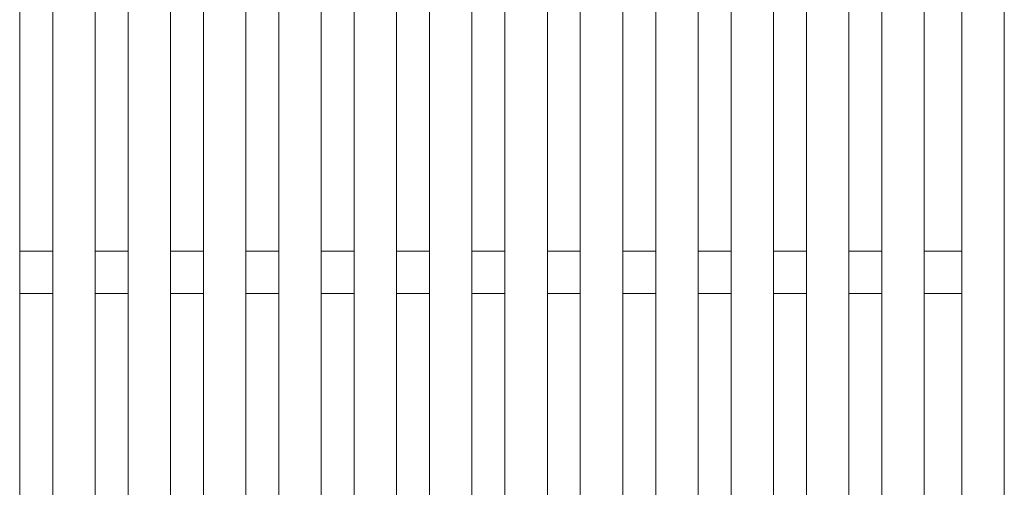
# Model space of a CAD drawing. Header units: millimetres. Extents: x -65 to 293624, y -1905 to 31061.
# Tile 174 of 256: x 112112 to 113157, y 21351 to 21847. Entities that reach past the tile are written whole.
import ezdxf

# ---------------------------------------------------------------- set-up
doc = ezdxf.new("R2010")
doc.units = ezdxf.units.MM
doc.header["$MEASUREMENT"] = 0
doc.layers.add('1245 Sisehoovi varjestus.AR', color=7, linetype='Continuous')
doc.layers.add('1253 Terrassipostid.AR', color=7, linetype='Continuous')

# ---------------------------------------------------------------- blocks, each defined once
blk = doc.blocks.new('Section Element_1060_3', base_point=(20443.1, 12361.4))
at = {"layer": '1253 Terrassipostid.AR', "color": 7, "linetype": 'Continuous', "lineweight": 13}
blk.add_line((113156.9, 16341.4), (113156.9, 22727.7), dxfattribs=at)
blk = doc.blocks.new('Section Element_1721_3', base_point=(20443.1, 12361.4))
at = {"layer": '1245 Sisehoovi varjestus.AR', "color": 7, "linetype": 'Continuous', "lineweight": 13}
blk.add_line((112111.9, 19956.4), (112111.9, 22566.5), dxfattribs=at)
blk = doc.blocks.new('Section Element_1722_3', base_point=(20443.1, 12361.4))
at = {"layer": '1245 Sisehoovi varjestus.AR', "color": 7, "linetype": 'Continuous', "lineweight": 13}
for p, q in [((112191.9, 19956.4), (112191.9, 22578.8)), ((112146.9, 19956.4), (112146.9, 22571.9))]:
    blk.add_line(p, q, dxfattribs=at)
blk = doc.blocks.new('Section Element_1723_3', base_point=(20443.1, 12361.4))
at = {"layer": '1245 Sisehoovi varjestus.AR', "color": 7, "linetype": 'Continuous', "lineweight": 13}
for p, q in [((112226.9, 19956.4), (112226.9, 22584.2)), ((112271.9, 19956.4), (112271.9, 22591.2))]:
    blk.add_line(p, q, dxfattribs=at)
blk = doc.blocks.new('Section Element_1724_3', base_point=(20443.1, 12361.4))
at = {"layer": '1245 Sisehoovi varjestus.AR', "color": 7, "linetype": 'Continuous', "lineweight": 13}
for p, q in [((112306.9, 19956.4), (112306.9, 22596.6)), ((112351.9, 19956.4), (112351.9, 22603.5))]:
    blk.add_line(p, q, dxfattribs=at)
blk = doc.blocks.new('Section Element_1725_3', base_point=(20443.1, 12361.4))
at = {"layer": '1245 Sisehoovi varjestus.AR', "color": 7, "linetype": 'Continuous', "lineweight": 13}
for p, q in [((112431.9, 19956.4), (112431.9, 22615.9)), ((112386.9, 19956.4), (112386.9, 22608.9))]:
    blk.add_line(p, q, dxfattribs=at)
blk = doc.blocks.new('Section Element_1726_3', base_point=(20443.1, 12361.4))
at = {"layer": '1245 Sisehoovi varjestus.AR', "color": 7, "linetype": 'Continuous', "lineweight": 13}
for p, q in [((112511.9, 19956.4), (112511.9, 22628.2)), ((112466.9, 19956.4), (112466.9, 22621.3))]:
    blk.add_line(p, q, dxfattribs=at)
blk = doc.blocks.new('Section Element_1727_3', base_point=(20443.1, 12361.4))
at = {"layer": '1245 Sisehoovi varjestus.AR', "color": 7, "linetype": 'Continuous', "lineweight": 13}
for p, q in [((112591.9, 19956.4), (112591.9, 22640.6)), ((112546.9, 19956.4), (112546.9, 22633.6))]:
    blk.add_line(p, q, dxfattribs=at)
blk = doc.blocks.new('Section Element_1728_3', base_point=(20443.1, 12361.4))
at = {"layer": '1245 Sisehoovi varjestus.AR', "color": 7, "linetype": 'Continuous', "lineweight": 13}
for p, q in [((112626.9, 19956.4), (112626.9, 22646)), ((112671.9, 19956.4), (112671.9, 22652.9))]:
    blk.add_line(p, q, dxfattribs=at)
blk = doc.blocks.new('Section Element_1729_3', base_point=(20443.1, 12361.4))
at = {"layer": '1245 Sisehoovi varjestus.AR', "color": 7, "linetype": 'Continuous', "lineweight": 13}
for p, q in [((112706.9, 19956.4), (112706.9, 22658.3)), ((112751.9, 19956.4), (112751.9, 22665.2))]:
    blk.add_line(p, q, dxfattribs=at)
blk = doc.blocks.new('Section Element_1730_3', base_point=(20443.1, 12361.4))
at = {"layer": '1245 Sisehoovi varjestus.AR', "color": 7, "linetype": 'Continuous', "lineweight": 13}
for p, q in [((112831.9, 19956.4), (112831.9, 22677.6)), ((112786.9, 19956.4), (112786.9, 22670.6))]:
    blk.add_line(p, q, dxfattribs=at)
blk = doc.blocks.new('Section Element_1731_3', base_point=(20443.1, 12361.4))
at = {"layer": '1245 Sisehoovi varjestus.AR', "color": 7, "linetype": 'Continuous', "lineweight": 13}
for p, q in [((112911.9, 19956.4), (112911.9, 22689.9)), ((112866.9, 19956.4), (112866.9, 22683))]:
    blk.add_line(p, q, dxfattribs=at)
blk = doc.blocks.new('Section Element_1732_3', base_point=(20443.1, 12361.4))
at = {"layer": '1245 Sisehoovi varjestus.AR', "color": 7, "linetype": 'Continuous', "lineweight": 13}
for p, q in [((112991.9, 19956.4), (112991.9, 22702.3)), ((112946.9, 19956.4), (112946.9, 22695.3))]:
    blk.add_line(p, q, dxfattribs=at)
blk = doc.blocks.new('Section Element_1733_3', base_point=(20443.1, 12361.4))
at = {"layer": '1245 Sisehoovi varjestus.AR', "color": 7, "linetype": 'Continuous', "lineweight": 13}
for p, q in [((113071.9, 19956.4), (113071.9, 22714.6)), ((113026.9, 19956.4), (113026.9, 22707.7))]:
    blk.add_line(p, q, dxfattribs=at)
blk = doc.blocks.new('Section Element_1909_3', base_point=(20443.1, 12361.4))
at = {"layer": '1245 Sisehoovi varjestus.AR', "color": 7, "linetype": 'Continuous', "lineweight": 13}
for p, q in [((112146.9, 21601.4), (112111.9, 21601.4)), ((112226.9, 21601.4), (112191.9, 21601.4)), ((112306.9, 21601.4), (112271.9, 21601.4)), ((112386.9, 21601.4), (112351.9, 21601.4)), ((112466.9, 21601.4), (112431.9, 21601.4)), ((112546.9, 21601.4), (112511.9, 21601.4)), ((112626.9, 21601.4), (112591.9, 21601.4)), ((112706.9, 21601.4), (112671.9, 21601.4)), ((112786.9, 21601.4), (112751.9, 21601.4)), ((112866.9, 21601.4), (112831.9, 21601.4)), ((112946.9, 21601.4), (112911.9, 21601.4)), ((113026.9, 21601.4), (112991.9, 21601.4)), ((113111.9, 21601.4), (113071.9, 21601.4)), ((112146.9, 21556.4), (112111.9, 21556.4)), ((112226.9, 21556.4), (112191.9, 21556.4)), ((112306.9, 21556.4), (112271.9, 21556.4)), ((112386.9, 21556.4), (112351.9, 21556.4)), ((112466.9, 21556.4), (112431.9, 21556.4)), ((112546.9, 21556.4), (112511.9, 21556.4)), ((112626.9, 21556.4), (112591.9, 21556.4)), ((112706.9, 21556.4), (112671.9, 21556.4)), ((112786.9, 21556.4), (112751.9, 21556.4)), ((112866.9, 21556.4), (112831.9, 21556.4)), ((112946.9, 21556.4), (112911.9, 21556.4)), ((113026.9, 21556.4), (112991.9, 21556.4)), ((113111.9, 21556.4), (113071.9, 21556.4))]:
    blk.add_line(p, q, dxfattribs=at)
blk = doc.blocks.new('Section Element_3053_3', base_point=(20443.1, 12361.4))
at = {"layer": '1245 Sisehoovi varjestus.AR', "color": 7, "linetype": 'Continuous', "lineweight": 13}
for p, q in [((113111.9, 19956.4), (113111.9, 22720.8)), ((113156.9, 19956.4), (113156.9, 22727.7))]:
    blk.add_line(p, q, dxfattribs=at)

msp = doc.modelspace()

# ---------------------------------------------------------------- block references
at = {"layer": '1245 Sisehoovi varjestus.AR', "lineweight": 0}
for name in ['Section Element_3053_3', 'Section Element_1733_3', 'Section Element_1732_3', 'Section Element_1731_3', 'Section Element_1730_3', 'Section Element_1729_3', 'Section Element_1728_3', 'Section Element_1727_3', 'Section Element_1726_3', 'Section Element_1725_3', 'Section Element_1724_3', 'Section Element_1723_3', 'Section Element_1722_3', 'Section Element_1721_3', 'Section Element_1909_3']:
    msp.add_blockref(name, (20443.1, 12361.4), dxfattribs=at)
at = {"layer": '1253 Terrassipostid.AR', "lineweight": 0}
msp.add_blockref('Section Element_1060_3', (20443.1, 12361.4), dxfattribs=at)

doc.saveas('drawing.dxf')
